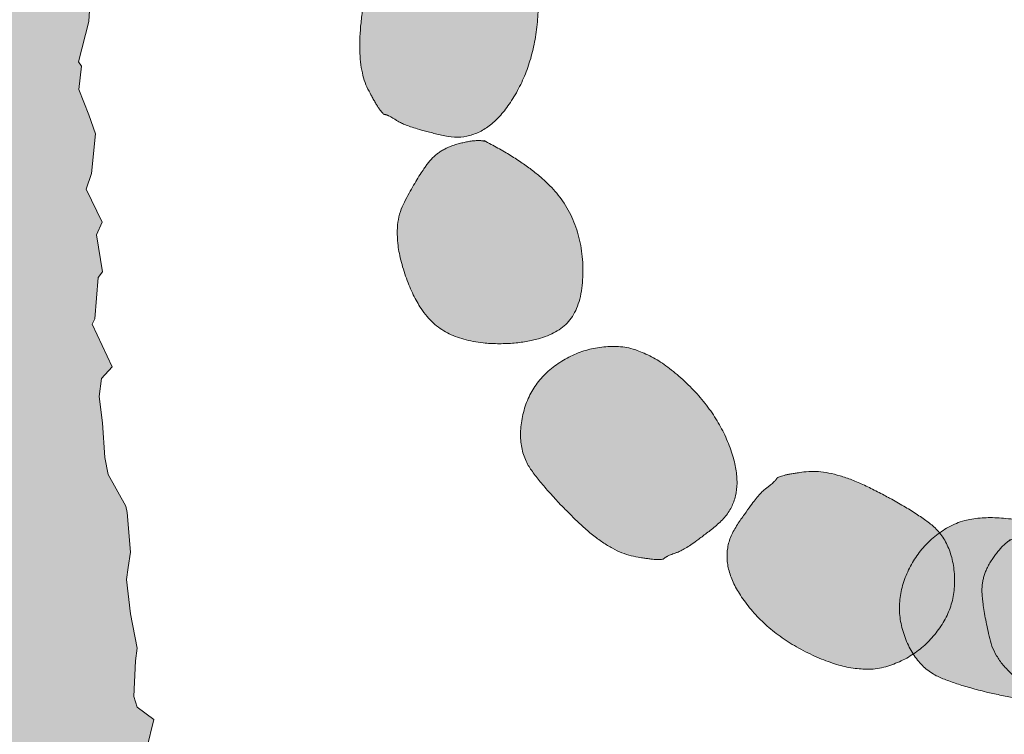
# Model space of a CAD drawing. Header units: metres. Extents: x 730549 to 731755, y 5527678 to 5528494.
# Tile 150 of 207: x 731509.19 to 731512.95, y 5527899.97 to 5527902.7. Entities that reach past the tile are written whole.
import ezdxf

# ---------------------------------------------------------------- set-up
doc = ezdxf.new("R2010")
doc.units = ezdxf.units.M
doc.header["$LTSCALE"] = 0.1
doc.layers.add('LA_Spielgeräte Planung', color=7, linetype='Continuous')
doc.layers.add('Sparten Strom GEPLANT pdf', color=7, linetype='Continuous')
picture_1 = doc.add_image_def('image1.png', size_in_pixel=(2382, 1684))

# ---------------------------------------------------------------- blocks, each defined once
blk = doc.blocks.new('PDF-Seite')
at = {"color": 255, "linetype": 'Continuous', "lineweight": 9, "transparency": 33554687}
blk.add_wipeout([(0, 103.9213), (293.9185, 103.9213), (293.9185, -103.9213), (0, -103.9213)], dxfattribs=at)
at = {"transparency": 33554687}
image = blk.add_image(picture_1, insert=(0, -103.9213), size_in_units=(293.9185, 207.8426), dxfattribs=at)
image.dxf.flags = 7
blk = doc.blocks.new('Gruppe-9')
at = {"linetype": 'Continuous', "lineweight": 0, "true_color": 0xd3cdbc, "transparency": 33554687}
for points in [[(-1029.1994, -359.2512), (-1029.2036, -359.2494), (-1029.2087, -359.2448), (-1029.2148, -359.2376), (-1029.222, -359.2276), (-1029.2301, -359.2149), (-1029.2393, -359.1995), (-1029.2495, -359.1814), (-1029.2607, -359.1606), (-1029.2714, -359.1373), (-1029.2801, -359.1116), (-1029.2869, -359.0837), (-1029.2916, -359.0534), (-1029.2944, -359.0209), (-1029.2953, -358.986), (-1029.2941, -358.9488), (-1029.291, -358.9093), (-1029.2866, -358.8697), (-1029.2819, -358.8319), (-1029.2767, -358.7962), (-1029.2711, -358.7623), (-1029.2651, -358.7304), (-1029.2586, -358.7005), (-1029.2518, -358.6725), (-1029.2445, -358.6465), (-1029.2357, -358.6221), (-1029.2243, -358.5992), (-1029.2104, -358.5777), (-1029.1939, -358.5576), (-1029.1747, -358.539), (-1029.153, -358.5218), (-1029.1288, -358.506), (-1029.1019, -358.4917), (-1029.0736, -358.4795), (-1029.0452, -358.4701), (-1029.0165, -358.4635), (-1028.9877, -358.4597), (-1028.9586, -358.4587), (-1028.9294, -358.4606), (-1028.8999, -358.4652), (-1028.8702, -358.4727), (-1028.8412, -358.4825), (-1028.8135, -358.4943), (-1028.7871, -358.5081), (-1028.7621, -358.5238), (-1028.7385, -358.5415), (-1028.7162, -358.5611), (-1028.6954, -358.5827), (-1028.6758, -358.6062), (-1028.6584, -358.6322), (-1028.6439, -358.6611), (-1028.6323, -358.6931), (-1028.6235, -358.7279), (-1028.6177, -358.7658), (-1028.6147, -358.8066), (-1028.6146, -358.8503), (-1028.6174, -358.897), (-1028.623, -358.9444), (-1028.6312, -358.9899), (-1028.642, -359.0338), (-1028.6555, -359.0758), (-1028.6716, -359.1162), (-1028.6903, -359.1547), (-1028.7117, -359.1916), (-1028.7357, -359.2266), (-1028.7617, -359.2582), (-1028.7888, -359.2845), (-1028.8171, -359.3055), (-1028.8466, -359.3212), (-1028.8773, -359.3317), (-1028.9091, -359.3369), (-1028.9422, -359.3368), (-1028.9764, -359.3314), (-1029.0096, -359.3235), (-1029.0396, -359.3159), (-1029.0662, -359.3086), (-1029.0896, -359.3016), (-1029.1097, -359.2948), (-1029.1265, -359.2883), (-1029.1401, -359.2821), (-1029.1504, -359.2762), (-1029.1587, -359.2708), (-1029.1664, -359.266), (-1029.1735, -359.2619), (-1029.18, -359.2584), (-1029.1858, -359.2556), (-1029.191, -359.2535), (-1029.1955, -359.252)], [(-1028.8205, -359.3508), (-1028.7683, -359.3789), (-1028.7204, -359.407), (-1028.6768, -359.4353), (-1028.6374, -359.4637), (-1028.6024, -359.4922), (-1028.5716, -359.5209), (-1028.5451, -359.5497), (-1028.5229, -359.5786), (-1028.5041, -359.6082), (-1028.4878, -359.6391), (-1028.4741, -359.6713), (-1028.463, -359.7047), (-1028.4543, -359.7394), (-1028.4483, -359.7753), (-1028.4448, -359.8125), (-1028.4438, -359.851), (-1028.4453, -359.8886), (-1028.4493, -359.923), (-1028.4557, -359.9544), (-1028.4645, -359.9826), (-1028.4757, -360.0078), (-1028.4894, -360.0299), (-1028.5055, -360.0489), (-1028.5241, -360.0647), (-1028.5449, -360.0782), (-1028.5678, -360.09), (-1028.5927, -360.1001), (-1028.6198, -360.1085), (-1028.6489, -360.1152), (-1028.6801, -360.1203), (-1028.7133, -360.1236), (-1028.7486, -360.1253), (-1028.7841, -360.1251), (-1028.8179, -360.123), (-1028.8498, -360.1191), (-1028.8801, -360.1131), (-1028.9086, -360.1053), (-1028.9354, -360.0956), (-1028.9604, -360.0839), (-1028.9836, -360.0703), (-1029.0054, -360.0542), (-1029.0261, -360.0348), (-1029.0456, -360.0122), (-1029.0639, -359.9863), (-1029.0811, -359.9572), (-1029.0971, -359.9249), (-1029.112, -359.8894), (-1029.1257, -359.8506), (-1029.1372, -359.8111), (-1029.1454, -359.7736), (-1029.1504, -359.738), (-1029.1521, -359.7043), (-1029.1506, -359.6725), (-1029.1458, -359.6426), (-1029.1377, -359.6147), (-1029.1263, -359.5887), (-1029.1135, -359.5643), (-1029.1011, -359.5415), (-1029.089, -359.5201), (-1029.0772, -359.5003), (-1029.0658, -359.4819), (-1029.0547, -359.465), (-1029.044, -359.4495), (-1029.0336, -359.4356), (-1029.0229, -359.4229), (-1029.0113, -359.4113), (-1028.9987, -359.4007), (-1028.9851, -359.3912), (-1028.9706, -359.3827), (-1028.9552, -359.3753), (-1028.9388, -359.3689), (-1028.9215, -359.3636), (-1028.9043, -359.3593), (-1028.8882, -359.3558), (-1028.8734, -359.3532), (-1028.8598, -359.3515), (-1028.8475, -359.3506), (-1028.8363, -359.3506), (-1028.8263, -359.3515), (-1028.8175, -359.3533)], [(-1028.1348, -360.9451), (-1028.1388, -360.9472), (-1028.1455, -360.9485), (-1028.155, -360.9488), (-1028.1673, -360.9484), (-1028.1823, -360.947), (-1028.2001, -360.9448), (-1028.2206, -360.9417), (-1028.2439, -360.9377), (-1028.2689, -360.9318), (-1028.2945, -360.9229), (-1028.3207, -360.9111), (-1028.3475, -360.8962), (-1028.3749, -360.8784), (-1028.4029, -360.8576), (-1028.4315, -360.8339), (-1028.4607, -360.8071), (-1028.4894, -360.7793), (-1028.5162, -360.7524), (-1028.5412, -360.7263), (-1028.5645, -360.7011), (-1028.5859, -360.6767), (-1028.6056, -360.6532), (-1028.6234, -360.6306), (-1028.6395, -360.6089), (-1028.6533, -360.587), (-1028.6644, -360.5639), (-1028.6728, -360.5397), (-1028.6785, -360.5143), (-1028.6814, -360.4878), (-1028.6816, -360.4601), (-1028.6791, -360.4313), (-1028.6739, -360.4013), (-1028.6662, -360.3715), (-1028.6561, -360.3433), (-1028.6437, -360.3166), (-1028.6289, -360.2915), (-1028.6118, -360.268), (-1028.5924, -360.2461), (-1028.5706, -360.2257), (-1028.5465, -360.2069), (-1028.5209, -360.19), (-1028.4945, -360.1754), (-1028.4675, -360.163), (-1028.4397, -360.153), (-1028.4113, -360.1452), (-1028.3821, -360.1397), (-1028.3523, -360.1365), (-1028.3217, -360.1356), (-1028.2905, -360.1378), (-1028.2587, -360.1442), (-1028.2264, -360.1546), (-1028.1935, -360.1692), (-1028.1601, -360.1878), (-1028.1261, -360.2105), (-1028.0915, -360.2374), (-1028.0564, -360.2683), (-1028.0225, -360.3018), (-1027.9916, -360.3363), (-1027.9637, -360.3718), (-1027.9388, -360.4082), (-1027.9169, -360.4457), (-1027.898, -360.4842), (-1027.8821, -360.5237), (-1027.8692, -360.5642), (-1027.8602, -360.6041), (-1027.8561, -360.6416), (-1027.857, -360.6769), (-1027.8627, -360.7098), (-1027.8733, -360.7404), (-1027.8888, -360.7687), (-1027.9092, -360.7948), (-1027.9345, -360.8185), (-1027.9611, -360.8398), (-1027.9855, -360.8588), (-1028.0077, -360.8753), (-1028.0276, -360.8894), (-1028.0453, -360.9011), (-1028.0607, -360.9104), (-1028.074, -360.9173), (-1028.0849, -360.9218), (-1028.0944, -360.925), (-1028.1029, -360.9281), (-1028.1105, -360.9312), (-1028.1172, -360.9341), (-1028.1229, -360.937), (-1028.1278, -360.9398), (-1028.1318, -360.9425)], [(-1027.7048, -360.64), (-1027.7016, -360.6368), (-1027.6956, -360.6336), (-1027.6866, -360.6304), (-1027.6748, -360.6272), (-1027.66, -360.624), (-1027.6424, -360.6208), (-1027.6219, -360.6175), (-1027.5985, -360.6143), (-1027.5729, -360.6125), (-1027.5458, -360.6133), (-1027.5173, -360.6167), (-1027.4872, -360.6228), (-1027.4558, -360.6316), (-1027.4228, -360.643), (-1027.3884, -360.6571), (-1027.3525, -360.6739), (-1027.3168, -360.6918), (-1027.2831, -360.7095), (-1027.2514, -360.7269), (-1027.2217, -360.7439), (-1027.1939, -360.7607), (-1027.1681, -360.7772), (-1027.1443, -360.7935), (-1027.1225, -360.8094), (-1027.1027, -360.8261), (-1027.0852, -360.8448), (-1027.07, -360.8654), (-1027.057, -360.8879), (-1027.0462, -360.9123), (-1027.0377, -360.9387), (-1027.0314, -360.9669), (-1027.0274, -360.9971), (-1027.0258, -361.0279), (-1027.027, -361.0578), (-1027.0308, -361.087), (-1027.0374, -361.1153), (-1027.0466, -361.1429), (-1027.0586, -361.1696), (-1027.0733, -361.1956), (-1027.0906, -361.2208), (-1027.11, -361.2446), (-1027.1308, -361.2664), (-1027.1529, -361.2863), (-1027.1763, -361.3042), (-1027.2011, -361.3201), (-1027.2273, -361.3341), (-1027.2548, -361.3461), (-1027.2837, -361.3562), (-1027.3142, -361.3634), (-1027.3464, -361.3669), (-1027.3803, -361.3666), (-1027.4161, -361.3626), (-1027.4536, -361.3549), (-1027.4928, -361.3434), (-1027.5338, -361.3281), (-1027.5766, -361.3092), (-1027.619, -361.2874), (-1027.6588, -361.2638), (-1027.6961, -361.2383), (-1027.7308, -361.211), (-1027.7629, -361.1818), (-1027.7925, -361.1507), (-1027.8195, -361.1178), (-1027.844, -361.083), (-1027.8645, -361.0477), (-1027.8796, -361.0131), (-1027.8894, -360.9792), (-1027.8938, -360.9461), (-1027.8929, -360.9137), (-1027.8866, -360.882), (-1027.8749, -360.8511), (-1027.8579, -360.8209), (-1027.8389, -360.7925), (-1027.8213, -360.7672), (-1027.8051, -360.7447), (-1027.7904, -360.7253), (-1027.777, -360.7088), (-1027.765, -360.6953), (-1027.7545, -360.6848), (-1027.7454, -360.6772), (-1027.7373, -360.6713), (-1027.7302, -360.6658), (-1027.7238, -360.6606), (-1027.7183, -360.6558), (-1027.7137, -360.6513), (-1027.7099, -360.6472), (-1027.7069, -360.6434)], [(-1026.8161, -360.8741), (-1026.7584, -360.861), (-1026.7037, -360.8508), (-1026.6523, -360.8435), (-1026.6039, -360.8391), (-1026.5587, -360.8377), (-1026.5167, -360.8391), (-1026.4778, -360.8434), (-1026.4421, -360.8507), (-1026.4085, -360.8607), (-1026.3759, -360.8734), (-1026.3445, -360.8886), (-1026.3141, -360.9065), (-1026.2849, -360.927), (-1026.2567, -360.9502), (-1026.2297, -360.9759), (-1026.2037, -361.0043), (-1026.1802, -361.0337), (-1026.1605, -361.0623), (-1026.1448, -361.0901), (-1026.1329, -361.1173), (-1026.1249, -361.1436), (-1026.1207, -361.1693), (-1026.1204, -361.1942), (-1026.124, -361.2183), (-1026.1309, -361.2422), (-1026.1404, -361.2661), (-1026.1526, -361.2901), (-1026.1675, -361.3141), (-1026.185, -361.3383), (-1026.2053, -361.3626), (-1026.2282, -361.3869), (-1026.2537, -361.4113), (-1026.2806, -361.4345), (-1026.3074, -361.4551), (-1026.3342, -361.4731), (-1026.3609, -361.4885), (-1026.3875, -361.5012), (-1026.4141, -361.5115), (-1026.4407, -361.5191), (-1026.4671, -361.5241), (-1026.4942, -361.5262), (-1026.5225, -361.5251), (-1026.552, -361.5208), (-1026.5829, -361.5134), (-1026.6149, -361.5027), (-1026.6482, -361.4888), (-1026.6828, -361.4717), (-1026.7185, -361.4515), (-1026.7531, -361.4292), (-1026.7839, -361.4063), (-1026.8111, -361.3827), (-1026.8345, -361.3584), (-1026.8541, -361.3334), (-1026.8701, -361.3077), (-1026.8823, -361.2813), (-1026.8909, -361.2543), (-1026.8972, -361.2275), (-1026.9028, -361.2021), (-1026.9076, -361.178), (-1026.9118, -361.1553), (-1026.9153, -361.1339), (-1026.918, -361.1139), (-1026.92, -361.0952), (-1026.9213, -361.0779), (-1026.9216, -361.0613), (-1026.9204, -361.0449), (-1026.9179, -361.0286), (-1026.9139, -361.0126), (-1026.9085, -360.9967), (-1026.9017, -360.9809), (-1026.8935, -360.9654), (-1026.8839, -360.95), (-1026.8738, -360.9354), (-1026.864, -360.9223), (-1026.8545, -360.9106), (-1026.8454, -360.9004), (-1026.8366, -360.8916), (-1026.8282, -360.8843), (-1026.82, -360.8784), (-1026.8123, -360.874)]]:
    blk.add_hatch(color=9, dxfattribs=at).paths.add_polyline_path(points)
at = {"color": 7, "linetype": 'Continuous', "lineweight": 9, "transparency": 33554564}
for points in [[(-1029.1994, -359.2512), (-1029.2139, -359.2493), (-1029.3075, -359.0719), (-1029.2745, -358.7467), (-1029.2145, -358.5462), (-1028.9893, -358.4372), (-1028.7512, -358.5081), (-1028.6004, -358.7043), (-1028.6344, -359.0898), (-1028.8371, -359.3634), (-1029.1158, -359.2993), (-1029.185, -359.2531), (-1029.1994, -359.2512)], [(-1028.8205, -359.3508), (-1028.6032, -359.4627), (-1028.4426, -359.6946), (-1028.445, -360.0074), (-1028.6032, -360.122), (-1028.8941, -360.1285), (-1029.0732, -360.0122), (-1029.1782, -359.689), (-1029.0745, -359.4884), (-1028.9927, -359.3827), (-1028.8502, -359.3445), (-1028.8175, -359.3533)], [(-1028.1348, -360.9451), (-1028.1452, -360.9553), (-1028.3426, -360.9201), (-1028.5788, -360.6942), (-1028.7002, -360.5236), (-1028.6476, -360.279), (-1028.4454, -360.1348), (-1028.198, -360.1364), (-1027.9148, -360.4002), (-1027.8235, -360.7282), (-1028.0454, -360.9087), (-1028.1244, -360.9348), (-1028.1348, -360.9451)], [(-1027.7048, -360.64), (-1027.6979, -360.6271), (-1027.499, -360.6016), (-1027.2059, -360.7462), (-1027.039, -360.8726), (-1027.0158, -361.1217), (-1027.1655, -361.3199), (-1027.402, -361.3925), (-1027.7513, -361.2258), (-1027.9367, -360.9402), (-1027.7791, -360.7015), (-1027.7116, -360.6529), (-1027.7048, -360.64)], [(-1026.8161, -360.8741), (-1026.5788, -360.8159), (-1026.3054, -360.8855), (-1026.1019, -361.1232), (-1026.1461, -361.3135), (-1026.3614, -361.5092), (-1026.5729, -361.539), (-1026.8642, -361.364), (-1026.9175, -361.1445), (-1026.9252, -361.0112), (-1026.8427, -360.8888), (-1026.8123, -360.874)]]:
    blk.add_open_spline(points, degree=2, dxfattribs=at)
blk = doc.blocks.new('Gruppe-10')
at = {"linetype": 'Continuous', "lineweight": 0, "true_color": 0xd3cdbc, "transparency": 33554687}
blk.add_hatch(color=9, dxfattribs=at).paths.add_polyline_path([(-1026.4688, -361.4146), (-1026.471, -361.4186), (-1026.476, -361.4232), (-1026.4838, -361.4286), (-1026.4945, -361.4348), (-1026.5079, -361.4417), (-1026.5241, -361.4494), (-1026.5431, -361.4578), (-1026.5649, -361.4669), (-1026.5891, -361.4753), (-1026.6155, -361.4816), (-1026.6439, -361.4856), (-1026.6745, -361.4874), (-1026.7072, -361.4871), (-1026.742, -361.4846), (-1026.7789, -361.4799), (-1026.8179, -361.473), (-1026.857, -361.4648), (-1026.8941, -361.4565), (-1026.9292, -361.4479), (-1026.9623, -361.4391), (-1026.9935, -361.43), (-1027.0227, -361.4208), (-1027.0499, -361.4112), (-1027.0751, -361.4015), (-1027.0985, -361.3904), (-1027.1202, -361.3769), (-1027.1403, -361.361), (-1027.1587, -361.3426), (-1027.1754, -361.3218), (-1027.1904, -361.2985), (-1027.2038, -361.2728), (-1027.2155, -361.2447), (-1027.2249, -361.2154), (-1027.2315, -361.1862), (-1027.2354, -361.157), (-1027.2364, -361.128), (-1027.2345, -361.0989), (-1027.2299, -361.07), (-1027.2224, -361.0411), (-1027.2122, -361.0123), (-1027.1996, -360.9843), (-1027.1852, -360.9579), (-1027.169, -360.933), (-1027.1509, -360.9096), (-1027.1311, -360.8878), (-1027.1094, -360.8675), (-1027.0859, -360.8488), (-1027.0606, -360.8316), (-1027.0331, -360.8168), (-1027.0029, -360.8051), (-1026.97, -360.7966), (-1026.9344, -360.7912), (-1026.8962, -360.789), (-1026.8553, -360.79), (-1026.8118, -360.7941), (-1026.7655, -360.8013), (-1026.719, -360.8114), (-1026.6744, -360.8239), (-1026.6318, -360.8389), (-1026.5912, -360.8564), (-1026.5526, -360.8763), (-1026.516, -360.8986), (-1026.4814, -360.9234), (-1026.4488, -360.9507), (-1026.4199, -360.9795), (-1026.3963, -361.009), (-1026.3781, -361.0392), (-1026.3653, -361.0701), (-1026.3578, -361.1016), (-1026.3557, -361.1339), (-1026.359, -361.1668), (-1026.3676, -361.2003), (-1026.3786, -361.2326), (-1026.3891, -361.2617), (-1026.3989, -361.2875), (-1026.4082, -361.3101), (-1026.4168, -361.3295), (-1026.4249, -361.3456), (-1026.4323, -361.3585), (-1026.4392, -361.3682), (-1026.4454, -361.376), (-1026.4509, -361.3832), (-1026.4557, -361.3898), (-1026.4598, -361.3959), (-1026.4631, -361.4014), (-1026.4657, -361.4064), (-1026.4676, -361.4108)])
at = {"color": 7, "linetype": 'Continuous', "lineweight": 9, "transparency": 33554564}
blk.add_open_spline([(-1026.4688, -361.4146), (-1026.4721, -361.4288), (-1026.6576, -361.505), (-1026.9781, -361.4409), (-1027.1721, -361.362), (-1027.2589, -361.1274), (-1027.1655, -360.8972), (-1026.9558, -360.7659), (-1026.5753, -360.8367), (-1026.3224, -361.0647), (-1026.4129, -361.336), (-1026.4655, -361.4004), (-1026.4688, -361.4146)], degree=2, dxfattribs=at)
blk = doc.blocks.new('Gruppe-11')
at = {"color": 7, "transparency": 33554687}
for name in ['Gruppe-10', 'Gruppe-9']:
    blk.add_blockref(name, (0, 0), dxfattribs=at)
blk = doc.blocks.new('Symbollinie Classic')
at = {"linetype": 'Continuous', "lineweight": 0, "transparency": 33554585}
blk.add_hatch(color=55, dxfattribs=at).paths.add_polyline_path([(0, 0), (-0.0253, -0.0185), (0.0056, 0.1233), (0.027, 0.1477), (0.0025, 0.2599), (0.0221, 0.3618), (-0.0305, 0.4663), (-0.0428, 0.5455), (-0.0173, 0.6238), (0.002, 0.7513), (-0.0487, 0.8091), (0.0115, 0.8752), (0.0096, 0.9693), (-0.0491, 1.0354), (-0.011, 1.1273), (-0.0083, 1.2703), (-0.0395, 1.3872), (0.0149, 1.4343), (-0.0312, 1.5325), (-0.0488, 1.608), (-0.059, 1.7207), (-0.0213, 1.8179), (-0.0503, 1.8502), (-0.0265, 1.9815), (-0.0013, 2.0627), (-0.0134, 2.176), (-0.0439, 2.2363), (-0.0264, 2.3282), (-0.0636, 2.4094), (-0.0684, 2.4936), (-0.0515, 2.5913), (-0.0514, 2.6624), (-0.0498, 2.8342), (-0.0247, 2.8805), (-0.0611, 2.9341), (-0.0583, 3.0889), (-0.0646, 3.1564), (-0.0404, 3.1998), (-0.0274, 3.2895), (-0.0537, 3.4222), (-0.0868, 3.4937), (-0.0603, 3.5795), (-0.0324, 3.7194), (-0.0453, 3.7639), (-0.0442, 3.8736), (-0.0846, 3.9788), (-0.0568, 4.0575), (-0.0441, 4.1465), (-0.0346, 4.2583), (-0.0621, 4.356), (-0.055, 4.4141), (-0.0625, 4.502), (-0.0899, 4.6329), (-0.0724, 4.708), (-0.0803, 4.7472), (-0.1067, 4.8684), (-0.0768, 4.9681), (-0.0475, 5.0835), (-0.1137, 5.1211), (-0.0887, 5.2024), (-0.1388, 5.3162), (-0.1085, 5.3718), (-0.1265, 5.4944), (-0.1739, 5.5972), (-0.1479, 5.6417), (-0.1357, 5.7951), (-0.1682, 5.8857), (-0.1527, 5.9732), (-0.2181, 5.9976), (-0.2219, 6.0758), (-0.1704, 6.2013), (-0.222, 6.2599), (-0.1978, 6.4066), (-0.2124, 6.4315), (-0.2648, 6.5938), (-0.2581, 6.6925), (-0.2558, 6.766), (-0.2699, 6.8094), (-0.266, 6.8873), (-0.2659, 7.0395), (-0.3043, 7.1232), (-0.3482, 7.2042), (-0.3473, 7.2816), (-0.3161, 7.3946), (-0.3379, 7.4508), (-0.3568, 7.5009), (-0.3293, 7.6381), (-0.3903, 7.6782), (-0.3289, 7.7954), (-0.348, 7.912), (-0.3847, 7.9493), (-0.3433, 8.0709), (-0.3899, 8.2081), (-0.4035, 8.2575), (-0.3635, 8.3307), (-0.3835, 8.4173), (-0.4006, 8.5465), (-0.3774, 8.621), (-0.3465, 8.7474), (-0.4095, 8.7997), (-0.4013, 8.8736), (-0.3415, 8.9817), (-0.3943, 9.0856), (-0.3491, 9.1512), (-0.3912, 9.2854), (-0.3524, 9.3614), (-0.4109, 9.4588), (-0.4049, 9.5593), (-0.4052, 9.6117), (-0.425, 9.6654), (-0.3642, 9.7549), (-0.3832, 9.9178), (-0.3679, 9.9868), (-0.427, 10.0293), (-0.3589, 10.142), (-0.3714, 10.2475), (-0.3728, 10.3004), (-0.4056, 10.408), (-0.3869, 10.5546), (-0.4305, 10.6324), (-0.3784, 10.7058), (-0.4057, 10.7671), (-0.4072, 10.863), (-0.4426, 10.958), (-0.4642, 11.074), (-0.4503, 11.1439), (-0.4663, 11.2682), (-0.5241, 11.2829), (-0.5065, 11.3859), (-0.5247, 11.505), (-0.5262, 11.6133), (-0.556, 11.6358), (-0.5303, 11.7228), (-0.5523, 11.8413), (-0.6092, 11.9736), (-0.5511, 12.04), (-0.5942, 12.1062), (-0.5792, 12.192), (-0.58, 12.2611), (-0.6085, 12.3756), (-0.574, 12.4907), (-0.5329, 12.6111), (-0.5824, 12.6403), (-0.5414, 12.7745), (-0.5239, 12.8528), (-0.5516, 12.9521), (-0.5527, 12.9816), (-0.5562, 13.1189), (-0.4774, 13.2067), (-0.4847, 13.2607), (-0.5333, 13.3346), (-0.5104, 13.4994), (-0.4644, 13.5584), (-0.4446, 13.6396), (-0.4765, 13.7232), (-0.4792, 13.7919), (-0.5003, 13.9138), (-0.4938, 14.0114), (-0.4873, 14.1161), (-0.527, 14.2174), (-0.501, 14.2878), (-0.4977, 14.3437), (-0.5563, 14.4222), (-0.5122, 14.5805), (-0.5192, 14.618), (-0.5565, 14.722), (-0.5504, 14.8553), (-0.5732, 14.9101), (-0.5827, 14.9756), (-0.6057, 15.0718), (-0.6184, 15.1966), (-0.667, 15.2905), (-0.6135, 15.3646), (-0.68, 15.4203), (-0.6452, 15.4923), (-0.6795, 15.5745), (-0.6512, 15.7225), (-0.7174, 15.8162), (-0.6748, 15.8775), (-0.7206, 15.9515), (-0.701, 16.0247), (-0.7232, 16.1708), (-0.7775, 16.2528), (-0.7306, 16.2961), (-0.8027, 16.4178), (-0.7508, 16.5417), (-0.7559, 16.5817), (-0.8192, 16.6653), (-0.7692, 16.8097), (-0.7692, 16.8449), (-0.8194, 16.9449), (-0.781, 17.023), (-0.7636, 17.1662), (-0.7836, 17.2602), (-0.7497, 17.2732), (-0.7561, 17.4016), (-0.7314, 17.4984), (-0.7707, 17.5598), (-0.7859, 17.6461), (-0.7146, 17.7167), (-0.7091, 17.8602), (-0.7711, 17.9154), (-0.7609, 18.0497), (-0.7433, 18.0788), (-0.722, 18.2278), (-0.7601, 18.2737), (-0.711, 18.3983), (-0.6913, 18.5092), (-0.6999, 18.6144), (-0.6726, 18.7046), (-0.707, 18.7637), (-0.6985, 18.8441), (-0.6979, 18.895), (-0.6773, 19.0059), (-0.698, 19.1198), (-0.7129, 19.1881), (-0.7, 19.2986), (-0.6414, 19.4079), (-0.7054, 19.4314), (-0.638, 19.5529), (-0.6246, 19.6153), (-0.6335, 19.7616), (-0.6321, 19.8717), (-0.6828, 19.9204), (-0.6311, 20.0047), (-0.6741, 20.0949), (-0.6796, 20.2176), (-0.6248, 20.3188), (-0.617, 20.3801), (-0.6512, 20.4365), (-0.6674, 20.5283), (-0.6789, 20.6496), (-0.6215, 20.706), (-0.6234, 20.781), (-0.6647, 20.9243), (-0.6117, 20.9755), (-0.6007, 21.05), (-0.6357, 21.1962), (-0.6139, 21.311), (-0.649, 21.3592), (-0.65, 21.4361), (-0.6148, 21.5385), (-0.6182, 21.6194), (-0.6517, 21.7293), (-0.6163, 21.8333), (-0.619, 21.8588), (-0.6208, 22.0042), (-0.6259, 22.0941), (-0.605, 22.2156), (-0.6448, 22.2269), (-0.6264, 22.3859), (-0.6501, 22.4411), (-0.6465, 22.5675), (-0.6389, 22.6237), (-0.6125, 22.6771), (-0.6355, 22.7885), (-0.6217, 22.8836), (-0.6884, 22.9603), (-0.6801, 23.0564), (-0.646, 23.1901), (-0.6397, 23.2781), (-0.6978, 23.3623), (-0.6733, 23.3764), (-0.629, 23.2629), (-0.5515, 23.1872), (-0.5511, 23.1639), (-0.546, 23.0491), (-0.4914, 22.9279), (-0.4085, 22.8666), (-0.4154, 22.766), (-0.3736, 22.7485), (-0.3533, 22.6628), (-0.3356, 22.5782), (-0.2307, 22.4387), (-0.2235, 22.351), (-0.2049, 22.313), (-0.1198, 22.2199), (-0.131, 22.1497), (-0.038, 22.0858), (-0.0379, 21.9571), (0.0603, 21.9007), (0.075, 21.8679), (0.0819, 21.7168), (0.08, 21.6861), (0.0542, 21.5526), (0.0315, 21.4361), (0.0014, 21.4228), (0.0408, 21.3148), (0.0303, 21.2096), (0.0426, 21.1098), (-0.0143, 21.0429), (0.0254, 20.9453), (0.0131, 20.8807), (0.0043, 20.7382), (-0.026, 20.6543), (0.0184, 20.5637), (-0.0185, 20.4458), (0.0197, 20.4271), (0.0097, 20.2663), (-0.0149, 20.2072), (-0.0601, 20.1228), (-0.0107, 19.9881), (-0.053, 19.9267), (-0.0509, 19.8665), (-0.0524, 19.7159), (-0.0827, 19.6574), (-0.0419, 19.5464), (-0.0827, 19.5209), (-0.0742, 19.4432), (-0.0995, 19.3322), (-0.0447, 19.1854), (-0.0173, 19.1182), (-0.0618, 19.0598), (-0.0524, 18.9345), (-0.0226, 18.8383), (0.012, 18.7369), (0.0083, 18.6677), (0.0606, 18.6246), (0.0769, 18.5361), (0.0391, 18.3978), (0.0969, 18.3535), (0.1081, 18.2619), (0.1249, 18.1715), (0.1189, 18.0293), (0.1491, 17.9699), (0.1642, 17.8472), (0.1907, 17.7741), (0.188, 17.7404), (0.1578, 17.5978), (0.1848, 17.5048), (0.187, 17.4199), (0.2316, 17.354), (0.2213, 17.2192), (0.2641, 17.1381), (0.2692, 17.1119), (0.2683, 17.039), (0.2792, 16.9199), (0.3066, 16.8472), (0.302, 16.7302), (0.3005, 16.6064), (0.3694, 16.5703), (0.3455, 16.4814), (0.3857, 16.3608), (0.3438, 16.301), (0.4114, 16.1992), (0.3759, 16.0581), (0.3883, 15.9722), (0.3924, 15.9038), (0.4263, 15.8229), (0.4381, 15.7084), (0.4339, 15.6991), (0.483, 15.594), (0.4802, 15.4532), (0.5038, 15.3606), (0.4774, 15.3291), (0.5281, 15.1916), (0.4852, 15.1255), (0.5172, 15.0189), (0.5471, 14.987), (0.566, 14.8393), (0.534, 14.7505), (0.5703, 14.6347), (0.6102, 14.6517), (0.7013, 14.551), (0.7335, 14.4301), (0.7507, 14.4014), (0.8186, 14.3224), (0.9306, 14.2404), (0.9935, 14.156), (1.061, 14.1156), (1.0636, 14.0404), (1.129, 13.9448), (1.1767, 13.8686), (1.2457, 13.8482), (1.3352, 13.7759), (1.3329, 13.67), (1.403, 13.5839), (1.4982, 13.5272), (1.4539, 13.4663), (1.4295, 13.404), (1.3737, 13.3486), (1.3674, 13.2196), (1.2707, 13.1168), (1.2381, 13.0696), (1.2575, 12.9305), (1.1719, 12.9111), (1.1679, 12.7986), (1.1417, 12.7318), (1.1166, 12.6053), (1.0543, 12.5328), (1.0448, 12.4795), (0.9739, 12.4129), (0.998, 12.3173), (0.8941, 12.2439), (0.9075, 12.1511), (0.8295, 12.0445), (0.7872, 11.9497), (0.7711, 11.9009), (0.7686, 11.7748), (0.6969, 11.7183), (0.6854, 11.6776), (0.6771, 11.5872), (0.6694, 11.5073), (0.5978, 11.3694), (0.5283, 11.2843), (0.5504, 11.2526), (0.5493, 11.1317), (0.5164, 11.066), (0.4836, 10.9915), (0.4101, 10.8538), (0.4356, 10.7873), (0.3721, 10.7355), (0.3367, 10.639), (0.3281, 10.5801), (0.3212, 10.4741), (0.2817, 10.321), (0.293, 10.3036), (0.2834, 10.2146), (0.3218, 10.1187), (0.3469, 10.0456), (0.3315, 9.8946), (0.3109, 9.8348), (0.3725, 9.7083), (0.3506, 9.661), (0.3743, 9.5196), (0.357, 9.4975), (0.3451, 9.3396), (0.3346, 9.32), (0.4106, 9.1571), (0.3705, 9.1125), (0.3606, 9.0439), (0.3739, 8.9431), (0.3828, 8.811), (0.3953, 8.7465), (0.4625, 8.6249), (0.4683, 8.6014), (0.4799, 8.4499), (0.471, 8.3909), (0.4652, 8.3456), (0.481, 8.2145), (0.5061, 8.0834), (0.4998, 8.0359), (0.4937, 7.8988), (0.5056, 7.859), (0.5695, 7.8123), (0.5425, 7.7021), (0.5677, 7.6041), (0.6268, 7.5379), (0.6646, 7.4156), (0.6452, 7.3486), (0.7385, 7.2238), (0.7503, 7.1961), (0.7413, 7.0811), (0.7727, 6.9961), (0.7946, 6.907), (0.8283, 6.7909), (0.8608, 6.7683), (0.9097, 6.6181), (0.9258, 6.6062), (0.9463, 6.473), (0.99, 6.373), (0.9722, 6.2862), (0.9308, 6.2497), (0.9592, 6.115), (0.9142, 6.0844), (0.8799, 5.9597), (0.8256, 5.9004), (0.7845, 5.7614), (0.8252, 5.7112), (0.7667, 5.6619), (0.7583, 5.4859), (0.7435, 5.3945), (0.7158, 5.3815), (0.7113, 5.2792), (0.6696, 5.1389), (0.6393, 5.1027), (0.6082, 4.9956), (0.5666, 4.9558), (0.548, 4.8273), (0.531, 4.7258), (0.61, 4.6378), (0.6759, 4.5694), (0.6223, 4.5193), (0.6809, 4.4539), (0.7586, 4.3117), (0.766, 4.2174), (0.7781, 4.1949), (0.8354, 4.0581), (0.8586, 4.0289), (0.919, 3.941), (0.9253, 3.8715), (1.0176, 3.7258), (1.0756, 3.6632), (1.0786, 3.5802), (1.1088, 3.5331), (1.1498, 3.4825), (1.1827, 3.3286), (1.2163, 3.2936), (1.2802, 3.1691), (1.3197, 3.1498), (1.3555, 3.0598), (1.4012, 2.9491), (1.3891, 2.891), (1.4923, 2.7813), (1.5247, 2.7576), (1.5565, 2.594), (1.6425, 2.5749), (1.6347, 2.5224), (1.7255, 2.4156), (1.7009, 2.3251), (1.6579, 2.2368), (1.5605, 2.1545), (1.5236, 2.0735), (1.4833, 2.0584), (1.4028, 1.9488), (1.3916, 1.9259), (1.3267, 1.8378), (1.2346, 1.7403), (1.217, 1.7232), (1.1879, 1.5719), (1.0915, 1.5262), (1.073, 1.4442), (1.0121, 1.387), (0.9691, 1.2924), (0.9018, 1.2652), (0.8142, 1.2072), (0.7652, 1.1213), (0.6584, 1.0601), (0.6703, 0.9905), (0.578, 0.9131), (0.5009, 0.8385), (0.4321, 0.7531), (0.4016, 0.7275), (0.3121, 0.6375), (0.2823, 0.619), (0.1746, 0.5509), (0.1204, 0.4396), (0.0823, 0.3808), (0.0277, 0.2902), (0.0319, 0.1943), (0.0132, 0.1659), (0.0496, 0.0557)])
at = {"color": 7, "linetype": 'Continuous', "lineweight": 9, "transparency": 33554585, "flags": 128}
blk.add_lwpolyline([(0.3281, 10.5801), (0.3212, 10.4741), (0.2817, 10.321), (0.293, 10.3036), (0.2834, 10.2146), (0.3218, 10.1187), (0.3469, 10.0456), (0.3315, 9.8946), (0.3109, 9.8348), (0.3725, 9.7083), (0.3506, 9.661), (0.3743, 9.5196), (0.357, 9.4975), (0.3451, 9.3396), (0.3346, 9.32), (0.4106, 9.1571), (0.3705, 9.1125), (0.3606, 9.0439), (0.3739, 8.9431), (0.3828, 8.811), (0.3953, 8.7465), (0.4625, 8.6249), (0.4683, 8.6014), (0.4799, 8.4499), (0.471, 8.3909), (0.4652, 8.3456), (0.481, 8.2145), (0.5061, 8.0834), (0.4998, 8.0359), (0.4937, 7.8988), (0.5056, 7.859), (0.5695, 7.8123), (0.5425, 7.7021)], dxfattribs=at)

msp = doc.modelspace()

# ---------------------------------------------------------------- block references
at = {"layer": 'Sparten Strom GEPLANT pdf', "color": 16, "true_color": 0x800000, "transparency": 33554687}
msp.add_blockref('PDF-Seite', (731393.3973, 5527843.1975), dxfattribs=at)

# ---------------------------------------------------------------- next in the draw order: block references
at = {"layer": 'LA_Spielgeräte Planung', "color": 7, "transparency": 33554585}
msp.add_blockref('Symbollinie Classic', (731509.1336, 5527892.2144), dxfattribs=at)
at = {"layer": 'LA_Spielgeräte Planung', "color": 7, "transparency": 33554687}
msp.add_blockref('Gruppe-11', (732539.7836, 5528261.585), dxfattribs=at)

doc.saveas('drawing.dxf')
